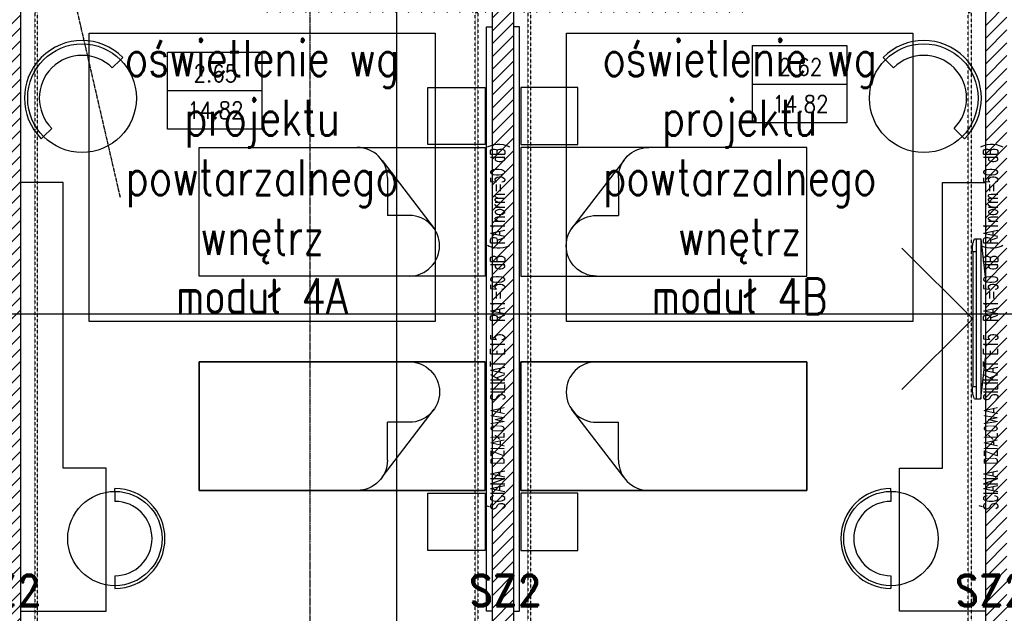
# Model space of a CAD drawing. Header units: millimetres. Extents: x 69081 to 158617, y -37521 to -9534.
# Tile 74 of 256: x 112805 to 113494, y -21233 to -20818. Entities that reach past the tile are written whole.
import ezdxf
from ezdxf.enums import TextEntityAlignment as Align

# ---------------------------------------------------------------- set-up
doc = ezdxf.new("R2010")
doc.units = ezdxf.units.MM
for name, pattern in [('DO', [0.8, 0.6, -0.1, 0, -0.1]), ('DP', [0.5, 0.3, -0.2]), ('KRESKOWA-SREDNIA', [0.2, 0.12, -0.08])]:
    doc.linetypes.add(name, pattern=pattern)
for name, color, linetype in [('0_oświetlenie', 7, 'Continuous'), ('A-----SZ', 8, 'Continuous'), ('A-ARM', 8, 'Continuous'), ('A-MEB', 8, 'Continuous'), ('A-OSI', 8, 'DO'), ('A-SCI', 7, 'Continuous'), ('BA_TXG', 3, 'Continuous'), ('F-BIL', 1, 'Continuous'), ('F-BIL-OP', 3, 'Continuous'), ('F-BIL-TA', 1, 'Continuous'), ('JS_OLKA KONSTR', 231, 'Continuous'), ('R-----OP', 1, 'Continuous'), ('R-----WY', 1, 'Continuous')]:
    doc.layers.add(name, color=color, linetype=linetype)
doc.layers.get('R-----WY').off()
doc.styles.add('BIKTBG', font='romand.shx', dxfattribs={"width": 0.9})
doc.styles.add('ROMANS', font='romans.shx', dxfattribs={"height": 1})
doc.styles.add('SIMPLEX', font='simplex', dxfattribs={"width": 0.85})
doc.styles.add('WYM--ROMANSSHX-08', font='ROMANS.SHX', dxfattribs={"width": 0.8})

# ---------------------------------------------------------------- blocks, each defined once
blk = doc.blocks.new('A$C19277BFE')
at = {"layer": 'A-MEB', "linetype": 'Continuous'}
for p, q in [((53.01, 90), (200, 90)), ((200, 90), (200, 0)), ((72.04, 9.16), (35.57, 56.81)), ((200, 0), (89.48, 0))]:
    blk.add_line(p, q, dxfattribs=at)
at = {"layer": 'A-MEB'}
for p in [(53.01, 47.65), (68.3, 21.18)]:
    blk.add_line(p, (68.3, 47.65), dxfattribs=at)
at = {"layer": 'A-MEB', "linetype": 'Continuous'}
blk.add_lwpolyline([(94.24, 0), (0, 0), (0, 90), (56.12, 90)], dxfattribs=at)
for centre, start in [((53.01, 68.82), 90), ((89.48, 21.18), 180)]:
    blk.add_arc(centre, 21.18, start, 270, dxfattribs=at)
blk = doc.blocks.new('tv 50 cali')
at = {"layer": 'A-MEB'}
for p, q in [((57768.44, -31219.85), (57797.2, -31216.65)), ((57851.69, -31216.65), (57797.2, -31216.65)), ((57880.44, -31219.85), (57851.69, -31216.65)), ((57768.44, -31224.3), (57768.44, -31219.85)), ((57880.44, -31219.85), (57768.44, -31219.85)), ((57880.44, -31223.05), (57768.44, -31223.05)), ((57777.2, -31225.55), (57777.2, -31223.05)), ((57871.69, -31225.55), (57871.69, -31223.05)), ((57880.44, -31224.3), (57880.44, -31219.85)), ((57871.69, -31225.55), (57777.2, -31225.55))]:
    blk.add_line(p, q, dxfattribs=at)
blk.add_lwpolyline([(57774.95, -31275.04), (57824.44, -31225.55), (57873.94, -31275.04)], dxfattribs=at)
for centre, start, end in [((57775.01, -31209.6), 245.93454, 277.81221), ((57873.88, -31209.6), 262.18779, 294.06546)]:
    blk.add_arc(centre, 16.1, start, end, dxfattribs=at)
blk = doc.blocks.new('osie')
at = {"layer": 'A-OSI'}
for p, q in [((18204.75, -41242.2), (18790.79, -43780.63)), ((18923.6, -43296.02), (18923.6, -44525.44))]:
    blk.add_line(p, q, dxfattribs=at)
blk = doc.blocks.new('DYBY-BL5')
at = {"layer": 'F-BIL-TA', "color": 1}
blk.add_line((0, 45), (110, 45), dxfattribs=at)
blk.add_lwpolyline([(0, 0), (0, 90), (110, 90), (110, 0)], close=True, dxfattribs=at)
at = {"layer": 'F-BIL-OP', "style": 'SIMPLEX', "width": 0.85}
blk.add_attdef('NR', text='', height=20, dxfattribs=at).set_placement((56, 55), align=Align.CENTER)
at = {"layer": 'F-BIL-OP', "color": 2, "style": 'SIMPLEX', "width": 0.85, "flags": 1}
for tag, p in [('NAZWA', (119, 55)), ('POSADZKA', (119, 12)), ('GRUPA', (119, -27)), ('RODZAJ', (119, -72))]:
    blk.add_attdef(tag, p, '', height=19, dxfattribs=at)
at = {"layer": 'F-BIL-OP', "color": 2, "style": 'SIMPLEX', "width": 0.85}
blk.add_attdef('POW.', text='', height=20, dxfattribs=at).set_placement((56, 12), align=Align.CENTER)
at = {"layer": 'F-BIL-OP', "color": 2, "style": 'SIMPLEX', "width": 0.85, "flags": 1}
blk.add_attdef('POWH.', text='', height=20, dxfattribs=at).set_placement((56, -27), align=Align.CENTER)
blk = doc.blocks.new('A$C04435ce7')
at = {"layer": 'BA_TXG', "style": 'BIKTBG', "width": 0.9}
for p in [(2110.66, 86.79), (2460.66, 86.79), (2800.66, 86.79)]:
    blk.add_text('SZ2', height=22, rotation=0, dxfattribs=at).set_placement(p, align=Align.CENTER)
blk = doc.blocks.new('PRZEKROJE')
at = {"layer": 'R-----OP', "color": 121, "linetype": 'DP'}
for p, q in [((19809.22, -32516.52), (19809.22, -34819.41)), ((19809.22, -34819.41), (19809.22, -34819.41)), ((19809.22, -34819.41), (19809.22, -35085.99)), ((17635.62, -35018.77), (20288.52, -35018.77)), ((19809.22, -35085.99), (19809.22, -35085.99)), ((19809.22, -35085.99), (19809.22, -35530.98))]:
    blk.add_line(p, q, dxfattribs=at)
blk.add_lwpolyline([(17635.62, -35018.77), (20288.52, -35018.77), (20288.52, -35018.77), (20555.1, -35018.77), (20555.1, -35018.77), (21600.08, -35018.77)], dxfattribs=at)

msp = doc.modelspace()

# ---------------------------------------------------------------- hatches: boundary and pattern name
at = {"layer": 'A-----SZ'}
h = msp.add_hatch(dxfattribs=at)
h.set_pattern_fill('ANSI31', color=256, scale=2)
h.set_pattern_definition([(45, (77432.36, 11586.2524), (-4.4901281, 4.4901281), [])])
h.paths.add_polyline_path([(111471.1992, -19714.1903), (111466.7002, -19694.7029), (111455.0078, -19697.4023), (111459.5068, -19716.8897), (111502.2475, -19902.02), (111556.8122, -19889.4228), (111554.1128, -19877.7303), (111511.2405, -19887.6282)])
h.paths.add_polyline_path([(111908.6415, -20600.5941), (111739.3228, -20600.5941), (111708.7721, -20612.5941), (111908.6415, -20612.5941)])
h.paths.add_polyline_path([(111920.6415, -20560.5941), (111908.6415, -20561.5038), (111908.6415, -20688.5941), (111920.6415, -20688.5941)])
h.paths.add_polyline_path([(111920.6415, -20791.5941), (111908.6415, -20791.5941), (111908.6415, -20869.395), (111920.6415, -20878.9403)])
h.paths.add_polyline_path([(112115.6415, -20560.5941), (112100.6415, -20560.5941), (112100.6415, -21261.5941), (112115.6415, -21261.5941)])
h.paths.add_polyline_path([(112297.6415, -20560.5941), (112285.6415, -20560.5941), (112285.6415, -20678.5941), (112297.6415, -20678.5941)])
h.paths.add_polyline_path([(112409.6415, -20560.5941), (112397.6415, -20560.5941), (112397.6415, -20660.5941), (112445.6415, -20660.5941), (112445.6415, -20648.5941), (112409.6415, -20648.5941)])
h.paths.add_polyline_path([(112508.6415, -20560.5941), (112496.6415, -20560.5941), (112496.6415, -20648.5941), (112460.6415, -20648.5941), (112460.6415, -20660.5941), (112508.6415, -20660.5941)])
h.paths.add_polyline_path([(112460.6415, -20648.5941), (112445.6415, -20648.5941), (112445.6415, -21261.5941), (112460.6415, -21261.5941)])
h.paths.add_polyline_path([(112445.6415, -20800.5941), (112297.6415, -20800.5941), (112297.6415, -20781.5941), (112285.6415, -20781.5941), (112285.6415, -20812.5941), (112445.6415, -20812.5941)])
h.paths.add_polyline_path([(112620.6415, -20781.5941), (112608.6415, -20781.5941), (112608.6415, -20800.5941), (112460.6415, -20800.5941), (112460.6415, -20812.5941), (112620.6415, -20812.5941)])
h.paths.add_polyline_path([(112620.6415, -20560.5941), (112608.6415, -20560.5941), (112608.6415, -20678.5941), (112620.6415, -20678.5941)])
h.paths.add_polyline_path([(112805.6415, -20560.5941), (112790.6415, -20560.5941), (112790.6415, -21261.5941), (112805.6415, -21261.5941)])
h.paths.add_polyline_path([(112987.6415, -20560.5941), (112975.6415, -20560.5941), (112975.6415, -20678.5941), (112987.6415, -20678.5941)])
h.paths.add_polyline_path([(112987.6415, -20779.5941), (112975.6415, -20779.5941), (112975.6415, -20812.5941), (113135.6415, -20812.5941), (113135.6415, -20800.5941), (112987.6415, -20800.5941)])
h.paths.add_polyline_path([(113099.6415, -20560.5941), (113087.6415, -20560.5941), (113087.6415, -20660.5941), (113135.6415, -20660.5941), (113135.6415, -20648.5941), (113099.6415, -20648.5941)])
h.paths.add_polyline_path([(113150.6415, -20648.5941), (113135.6415, -20648.5941), (113135.6415, -21261.5941), (113150.6415, -21261.5941)])
h.paths.add_polyline_path([(113198.6415, -20560.5941), (113186.6415, -20560.5941), (113186.6415, -20648.5941), (113150.6415, -20648.5941), (113150.6415, -20660.5941), (113198.6415, -20660.5941)])
h.paths.add_polyline_path([(113310.6415, -20560.5941), (113298.6415, -20560.5941), (113298.6415, -20678.5941), (113310.6415, -20678.5941)])
h.paths.add_polyline_path([(113310.6415, -20779.5941), (113298.6415, -20779.5941), (113298.6415, -20800.5941), (113150.6415, -20800.5941), (113150.6415, -20812.5941), (113310.6415, -20812.5941)])
h.paths.add_polyline_path([(113495.6415, -20560.5941), (113480.6415, -20560.5941), (113480.6415, -21261.5941), (113495.6415, -21261.5941)])
h.paths.add_polyline_path([(113840.6415, -20560.5941), (113825.6415, -20560.5941), (113825.6415, -21261.5941), (113840.6415, -21261.5941)])
h.paths.add_polyline_path([(113825.6415, -20648.5941), (113789.6415, -20648.5941), (113789.6415, -20560.5941), (113777.6415, -20560.5941), (113777.6415, -20660.5941), (113825.6415, -20660.5941)])
h.paths.add_polyline_path([(113677.6415, -20560.5941), (113665.6415, -20560.5941), (113665.6415, -20678.5941), (113677.6415, -20678.5941)])
h.paths.add_polyline_path([(113677.6415, -20781.5941), (113665.6415, -20781.5941), (113665.6415, -20812.5941), (113825.6415, -20812.5941), (113825.6415, -20800.5941), (113677.6415, -20800.5941)])
h.paths.add_polyline_path([(114226.1415, -20560.5941), (114214.1415, -20560.5941), (114214.1415, -20688.5941), (114226.1415, -20688.5941)])
h.paths.add_polyline_path([(114237.1415, -20346.5941), (114217.1415, -20346.5941), (114217.1415, -20358.5941), (114225.1415, -20358.5941), (114225.1415, -20536.5941), (114237.1415, -20536.5941)])
h.paths.add_polyline_path([(114114.1415, -20346.5941), (114020.1415, -20346.5941), (114020.1415, -20358.5941), (114114.1415, -20358.5941)])

# ---------------------------------------------------------------- linework, layer by layer
at = {"layer": 'A-MEB'}
for p, q in [((112869.9432, -20851.4379), (112875.6429, -20845.7382)), ((112875.6429, -20845.7382), (112877.2714, -20844.1097)), ((113410.6401, -20845.7382), (113409.0116, -20844.1097)), ((113416.3398, -20851.4379), (113410.6401, -20845.7382)), ((112821.9028, -20899.4783), (112827.6025, -20893.7786)), ((113464.3802, -20899.4783), (113458.6805, -20893.7786)), ((112821.9028, -20899.4783), (112820.2743, -20901.1068)), ((113464.3802, -20899.4783), (113466.0087, -20901.1068)), ((112871.7651, -21147.799), (112871.7651, -21145.799)), ((112871.7651, -21147.799), (112871.7651, -21154.799)), ((113414.5179, -21147.799), (113414.5179, -21145.799)), ((113414.5179, -21147.799), (113414.5179, -21154.799)), ((112871.7651, -21206.799), (112871.7651, -21213.799)), ((113414.5179, -21206.799), (113414.5179, -21213.799)), ((112871.7651, -21213.799), (112871.7651, -21215.799)), ((113414.5179, -21213.799), (113414.5179, -21215.799))]:
    msp.add_line(p, q, dxfattribs=at)
at = {"layer": 'A-MEB', "linetype": 'KRESKOWA-SREDNIA'}
for points in [[(112817.6415, -21239.5941), (112817.6415, -20812.5941), (112815.6415, -20812.5941), (112815.6415, -21239.5941)], [(113123.6415, -21239.5941), (113123.6415, -20812.5941), (113125.6415, -20812.5941), (113125.6415, -21239.5941)], [(113162.6415, -21239.5941), (113162.6415, -20812.5941), (113160.6415, -20812.5941), (113160.6415, -21239.5941)], [(113468.6415, -21239.5941), (113468.6415, -20812.5941), (113470.6415, -20812.5941), (113470.6415, -21239.5941)]]:
    msp.add_lwpolyline(points, dxfattribs=at)
at = {"layer": 'A-MEB'}
for points in [[(113131.6415, -20822.5941), (113135.6415, -20822.5941), (113135.6415, -21231.5941), (113131.6415, -21231.5941)], [(113154.6415, -20822.5941), (113150.6415, -20822.5941), (113150.6415, -21231.5941), (113154.6415, -21231.5941)], [(112930.6415, -20907.0941), (113130.6415, -20907.0941), (113130.6415, -20997.0941), (112930.6415, -20997.0941)], [(113355.6415, -20907.0941), (113155.6415, -20907.0941), (113155.6415, -20997.0941), (113355.6415, -20997.0941)], [(112930.6415, -21057.0941), (113130.6415, -21057.0941), (113130.6415, -21147.0941), (112930.6415, -21147.0941)], [(113355.6415, -21057.0941), (113155.6415, -21057.0941), (113155.6415, -21147.0941), (113355.6415, -21147.0941)]]:
    msp.add_lwpolyline(points, close=True, dxfattribs=at)
for points in [[(113090.6415, -20905.0941), (113090.6415, -20865.0941), (113130.6415, -20865.0941), (113130.6415, -20905.0941), (113090.6415, -20905.0941)], [(113195.6415, -20905.0941), (113195.6415, -20865.0941), (113155.6415, -20865.0941), (113155.6415, -20905.0941), (113195.6415, -20905.0941)], [(112805.6415, -20931.5941), (112805.6415, -21231.5941), (112865.6415, -21231.5941), (112865.6415, -21131.5941), (112835.6415, -21131.5941), (112835.6415, -20931.5941), (112805.6415, -20931.5941)], [(113480.6415, -20931.5941), (113480.6415, -21231.5941), (113420.6415, -21231.5941), (113420.6415, -21131.5941), (113450.6415, -21131.5941), (113450.6415, -20931.5941), (113480.6415, -20931.5941)], [(113090.6415, -21189.0941), (113090.6415, -21149.0941), (113130.6415, -21149.0941), (113130.6415, -21189.0941), (113090.6415, -21189.0941)], [(113195.6414, -21189.0941), (113195.6414, -21149.0941), (113155.6414, -21149.0941), (113155.6414, -21189.0941), (113195.6414, -21189.0941)]]:
    msp.add_lwpolyline(points, dxfattribs=at)
for centre, radius in [((112848.7728, -20872.6082), 38), ((113437.5101, -20872.6082), 38), ((112871.7651, -21180.799), 33), ((113414.5179, -21180.799), 33)]:
    msp.add_circle(centre, radius, dxfattribs=at)
for centre, radius, start, end in [((112848.7728, -20872.6082), 40.303, 45, 225), ((113437.5101, -20872.6082), 40.303, 315, 135), ((112848.7728, -20872.6082), 29.9394, 45, 225), ((113437.5101, -20872.6082), 29.9394, 315, 135), ((112871.7651, -21180.799), 35, 270, 90), ((113414.5179, -21180.799), 35, 90, 270), ((112871.7651, -21180.799), 26, 270, 90), ((113414.5179, -21180.799), 26, 90, 270)]:
    msp.add_arc(centre, radius, start, end, dxfattribs=at)
at = {"layer": 'A-SCI', "color": 5}
for p, q in [((112805.6415, -20560.5941), (112805.6415, -21261.5941)), ((113480.6415, -20560.5941), (113480.6415, -21261.5941)), ((113135.6415, -20648.5941), (113135.6415, -21261.5941)), ((113150.6415, -20648.5941), (113150.6415, -21261.5941))]:
    msp.add_line(p, q, dxfattribs=at)

# ---------------------------------------------------------------- block references
at = {"layer": 'A-ARM', "xscale": -1, "rotation": 270.0000000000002}
msp.add_blockref('tv 50 cali', (144697.2889, -78851.5384), dxfattribs=at)
at = {"layer": 'A-MEB', "extrusion": (0, 0, -1), "xscale": -1, "zscale": -1}
for p, rotation in [((-113130.6415, -20907.0941), 180), ((-113155.6414, -21147.0941), 359.9999999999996)]:
    msp.add_blockref('A$C19277BFE', p, dxfattribs=dict(at, rotation=rotation))
at = {"layer": 'A-MEB', "extrusion": (0, 0, -1), "zscale": -1, "rotation": 179.9999999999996}
msp.add_blockref('A$C19277BFE', (-113155.6414, -20907.0941), dxfattribs=at)
at = {"layer": 'A-MEB', "extrusion": (0, 0, -1), "zscale": -1}
msp.add_blockref('A$C19277BFE', (-113130.6415, -21147.0941), dxfattribs=at)
at = {"layer": 'A-SCI', "color": 4}
msp.add_blockref('osie', (94084.5456, 22838.835), dxfattribs=at)
at = {"layer": 'F-BIL', "xscale": 0.6, "yscale": 0.6, "zscale": 0.6}
for p, values in [((113317.6907, -20889.8813), {'NR': '2.62', 'POW.': '14.82'}), ((112908.447, -20894.3535), {'NR': '2.65', 'POW.': '14.82'})]:
    msp.add_blockref('DYBY-BL5', p, dxfattribs=at).add_auto_attribs(values)
at = {"layer": 'JS_OLKA KONSTR'}
msp.add_blockref('A$C04435ce7', (110684.0499, -21314.9635), dxfattribs=at)
at = {"layer": 'R-----WY'}
msp.add_blockref('PRZEKROJE', (93259.4635, 13995.1786), dxfattribs=at)

# ---------------------------------------------------------------- texts
at = {"layer": '0_oświetlenie', "linetype": 'Continuous', "char_height": 25, "width": 232.095299, "attachment_point": 2, "style": 'WYM--ROMANSSHX-08', "bg_fill": 16, "box_fill_scale": 1.2, "bg_fill_color": 257, "bg_fill_transparency": 0}
for s, insert in [('\\Fsimplex.shx|c238;oświetlenie wg projektu powtarzalnego wnętrz \\Pmoduł 4A', (112974.7318, -20832.1325, 1)), ('\\Fsimplex.shx|c238;oświetlenie wg projektu powtarzalnego wnętrz \\Pmoduł 4B', (113308.7738, -20832.1325, 1))]:
    msp.add_mtext(s, dxfattribs=dict(at, insert=insert))
at = {"layer": 'R-----OP', "char_height": 10, "width": 360.981739, "attachment_point": 1, "rotation": 90, "style": 'ROMANS'}
for insert in [(113134.3764, -21160.6648), (113479.3764, -21160.6648)]:
    msp.add_mtext('{\\W0.6;ŚCIANA DZIAŁOWA SILIKAT E15  RA1=50 dB (RA1norm=50 dB)}', dxfattribs=dict(at, insert=insert))

doc.saveas('drawing.dxf')
